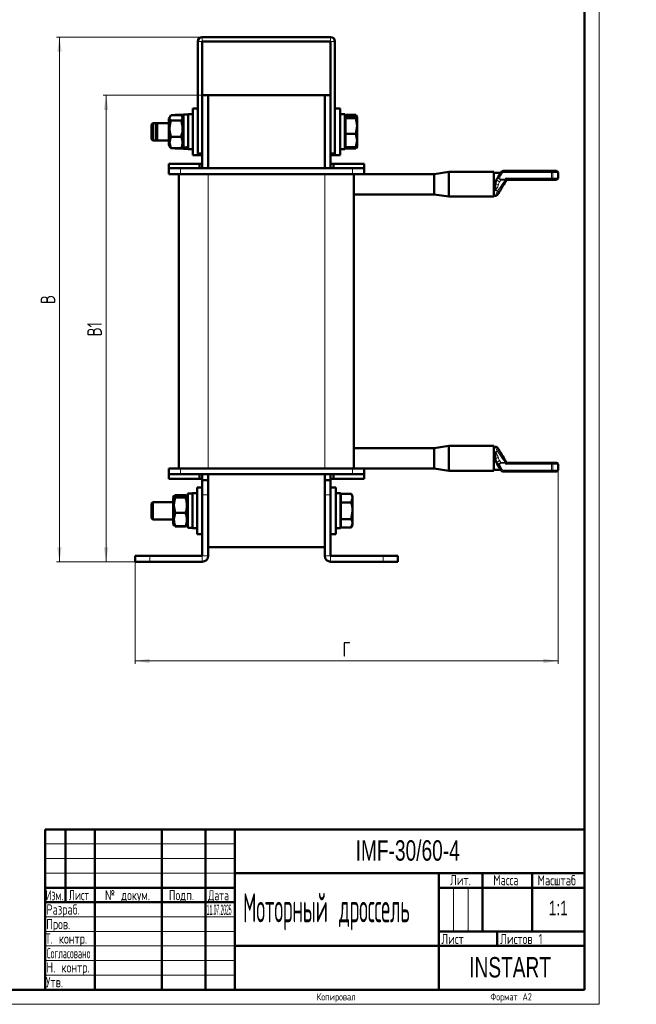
# Model space of a CAD drawing. Header units: millimetres. Extents: x 0 to 433, y 0 to 594.
# Tile 4 of 5: x 221 to 433, y 0 to 338. Entities that reach past the tile are written whole.
import ezdxf

# ---------------------------------------------------------------- set-up
doc = ezdxf.new("R2010")
doc.units = ezdxf.units.MM
doc.layers.add('ОСЕВЫЕ', color=7, linetype='Continuous')
doc.styles.add('SLDTEXTSTYLE0', font='TXT', dxfattribs={"width": 0.7, "bigfont": 'bigfont'})
doc.styles.add('SLDTEXTSTYLE1', font='TXT', dxfattribs={"width": 0.7})
doc.styles.add('SLDTEXTSTYLE2', font='TXT', dxfattribs={"width": 0.705079, "bigfont": 'bigfont'})
doc.styles.add('SLDTEXTSTYLE3', font='TXT', dxfattribs={"width": 0.648852, "bigfont": 'bigfont'})
doc.styles.add('SLDTEXTSTYLE4', font='TXT', dxfattribs={"width": 0.632021, "bigfont": 'bigfont'})
doc.styles.add('SLDTEXTSTYLE5', font='TXT', dxfattribs={"width": 0.625377, "bigfont": 'bigfont'})
doc.styles.add('SLDTEXTSTYLE6', font='TXT', dxfattribs={"width": 0.443972, "bigfont": 'bigfont'})
doc.styles.add('SLDTEXTSTYLE7', font='TXT', dxfattribs={"width": 0.290174})
doc.styles.add('SLDTEXTSTYLE8', font='TXT', dxfattribs={"width": 0.464618, "bigfont": 'bigfont'})
doc.dimstyles.new('SLDDIMSTYLE0', dxfattribs={"dimtxt": 5, "dimasz": 5, "dimexe": 0, "dimexo": 0.0625, "dimgap": 1.25, "dimtad": 2, "dimdec": 1, "dimrnd": 1e-09, "dimzin": 12, "dimdsep": 46, "dimtxsty": 'SLDTEXTSTYLE1', "dimsah": 1, "dimcen": 0.09, "dimadec": 0, "dimazin": 3, "dimtfac": 1, "dimtdec": 3, "dimtofl": 0, "dimtmove": 0, "dimatfit": 3, "dimfxl": 0, "dimfrac": 2, "dimtolj": 1, "dimtzin": 12, "dimarcsym": 0})

# ---------------------------------------------------------------- blocks, each defined once
blk = doc.blocks.new('_D_1')
at = {"color": 7, "linetype": 'Continuous', "lineweight": 0}
for p, q in [((283.87, 331.79), (233.88, 331.79)), ((234.88, 151.79), (234.88, 331.79)), ((260.87, 151.79), (233.88, 151.79))]:
    blk.add_line(p, q, dxfattribs=at)
at = {"color": 7, "linetype": 'Continuous', "lineweight": 18}
for points in [[(234.88, 331.79), (234.11, 326.79), (235.65, 326.79)], [(234.88, 151.79), (235.65, 156.79), (234.11, 156.79)]]:
    blk.add_solid(points, dxfattribs=at)
at = {"color": 7, "linetype": 'Continuous', "lineweight": 18, "insert": (228.43, 240.19), "char_height": 5, "attachment_point": 1, "rotation": 90, "style": 'SLDTEXTSTYLE0'}
blk.add_mtext('В', dxfattribs=at)
blk = doc.blocks.new('_D_2')
at = {"color": 7, "linetype": 'Continuous', "lineweight": 0}
for p, q in [((285.87, 311.79), (249.88, 311.79)), ((250.88, 151.79), (250.88, 311.79)), ((260.87, 151.79), (249.88, 151.79))]:
    blk.add_line(p, q, dxfattribs=at)
at = {"color": 7, "linetype": 'Continuous', "lineweight": 18}
for points in [[(250.88, 311.79), (250.11, 306.79), (251.65, 306.79)], [(250.88, 151.79), (251.65, 156.79), (250.11, 156.79)]]:
    blk.add_solid(points, dxfattribs=at)
at = {"color": 7, "linetype": 'Continuous', "lineweight": 18, "insert": (244.43, 229.12), "char_height": 5, "attachment_point": 1, "rotation": 90, "style": 'SLDTEXTSTYLE0'}
blk.add_mtext('В1', dxfattribs=at)
blk = doc.blocks.new('_D_3')
at = {"color": 7, "linetype": 'Continuous', "lineweight": 0}
for p, q in [((405.88, 183.22), (405.88, 116.79)), ((260.88, 151.78), (260.88, 116.79)), ((260.88, 117.79), (405.88, 117.79))]:
    blk.add_line(p, q, dxfattribs=at)
at = {"color": 7, "linetype": 'Continuous', "lineweight": 18}
for points in [[(260.88, 117.79), (265.88, 117.02), (265.88, 118.56)], [(405.88, 117.79), (400.88, 118.56), (400.88, 117.02)]]:
    blk.add_solid(points, dxfattribs=at)
at = {"color": 7, "linetype": 'Continuous', "lineweight": 18, "insert": (331.96, 124.24), "char_height": 5, "attachment_point": 1, "style": 'SLDTEXTSTYLE0'}
blk.add_mtext('Г', dxfattribs=at)

msp = doc.modelspace()

# ---------------------------------------------------------------- linework, layer by layer
at = {"color": 7, "linetype": 'Continuous', "lineweight": 50}
for p, q in [((415, 5), (415, 589)), ((283.88, 331.79), (327.88, 331.79)), ((282.38, 291.79), (282.38, 330.29)), ((283.88, 291.79), (283.88, 330.29)), ((283.88, 330.29), (327.88, 330.29)), ((327.88, 330.29), (327.88, 291.79)), ((329.38, 330.29), (329.38, 291.79)), ((283.88, 311.79), (285.88, 311.79)), ((283.88, 311.79), (283.88, 288.29)), ((285.88, 311.79), (285.88, 286.79)), ((285.88, 311.79), (325.88, 311.79)), ((325.88, 311.79), (325.88, 286.79)), ((325.88, 311.79), (327.88, 311.79)), ((327.88, 311.79), (327.88, 288.29)), ((272.83, 304.57), (272.38, 303.79)), ((276.64, 304.93), (273.11, 304.93)), ((274.57, 304.99), (274.53, 304.93)), ((274.61, 305.06), (274.58, 304.97)), ((277.38, 305.06), (274.61, 305.06)), ((277.38, 303.79), (276.95, 304.54)), ((278.98, 305.19), (277.38, 305.19)), ((277.38, 293.79), (277.38, 305.19)), ((280.58, 305.29), (278.98, 305.29)), ((278.98, 293.65), (278.98, 305.29)), ((282.38, 307.29), (280.58, 307.29)), ((280.58, 291.77), (280.58, 307.29)), ((331.18, 307.29), (329.38, 307.29)), ((331.18, 291.29), (331.18, 307.29)), ((332.78, 305.29), (331.18, 305.29)), ((332.78, 293.29), (332.78, 305.29)), ((334.98, 304.99), (332.78, 304.99)), ((336.48, 305.05), (332.93, 305.05)), ((332.93, 305.05), (332.93, 304.99)), ((336.48, 304.6), (332.93, 304.6)), ((332.93, 304.6), (332.93, 303.91)), ((335.15, 304.64), (334.98, 304.99)), ((335.25, 304.6), (335.21, 304.67)), ((336.65, 304.48), (336.48, 305.05)), ((336.48, 305.05), (336.55, 304.85)), ((336.48, 303.91), (336.93, 304.25)), ((336.93, 304.29), (336.59, 304.87)), ((336.93, 301.25), (336.93, 304.25)), ((266.93, 302.29), (266.43, 301.79)), ((266.43, 296.79), (266.43, 301.79)), ((268.43, 302.29), (266.93, 302.29)), ((266.93, 302.29), (266.93, 296.29)), ((268.43, 302.29), (267.93, 301.79)), ((267.93, 296.79), (267.93, 301.79)), ((272.38, 302.29), (268.43, 302.29)), ((268.43, 302.29), (268.43, 296.29)), ((272.38, 294.79), (272.38, 303.79)), ((276.64, 303.19), (273.11, 303.19)), ((332.93, 303.67), (332.78, 303.52)), ((336.48, 303.91), (332.93, 303.91)), ((332.93, 303.91), (332.93, 298.6)), ((336.48, 298.6), (336.93, 301.25)), ((336.93, 296.29), (336.93, 301.25)), ((276.64, 297.55), (273.11, 297.55)), ((336.48, 298.6), (332.93, 298.6)), ((332.93, 298.6), (332.93, 293.98)), ((266.43, 296.79), (266.93, 296.29)), ((266.93, 296.29), (268.43, 296.29)), ((267.93, 296.79), (268.43, 296.29)), ((268.43, 296.29), (272.38, 296.29)), ((272.38, 294.79), (272.83, 294.01)), ((272.9, 294.05), (273.11, 293.65)), ((276.64, 293.65), (276.94, 294.05)), ((276.95, 294.04), (277.38, 294.79)), ((332.78, 295.07), (332.93, 294.92)), ((336.48, 293.98), (332.93, 293.98)), ((334.98, 293.59), (335.08, 293.98)), ((335.15, 293.94), (334.98, 293.59)), ((335.21, 293.91), (335.25, 293.98)), ((336.48, 293.98), (336.93, 296.29)), ((336.48, 293.53), (336.69, 294.13)), ((336.59, 293.71), (336.93, 294.29)), ((336.93, 296.29), (336.93, 294.29)), ((276.64, 293.65), (273.11, 293.65)), ((274.53, 293.65), (274.57, 293.59)), ((274.61, 293.52), (274.58, 293.61)), ((277.38, 293.52), (274.61, 293.52)), ((277.38, 293.44), (277.38, 293.79)), ((277.38, 293.39), (277.38, 293.44)), ((277.38, 293.39), (278.98, 293.39)), ((278.98, 293.29), (278.98, 293.65)), ((278.98, 293.29), (280.58, 293.29)), ((280.58, 291.29), (280.58, 291.77)), ((280.58, 291.29), (282.38, 291.29)), ((282.38, 291.79), (283.88, 291.79)), ((282.38, 291.29), (282.38, 291.77)), ((282.38, 291.29), (283.88, 291.29)), ((329.38, 291.79), (327.88, 291.79)), ((327.88, 291.29), (329.38, 291.29)), ((329.38, 291.29), (329.38, 291.79)), ((329.38, 291.29), (331.18, 291.29)), ((331.18, 293.29), (332.78, 293.29)), ((334.98, 293.59), (332.78, 293.59)), ((332.93, 293.59), (332.93, 293.53)), ((336.48, 293.53), (332.93, 293.53)), ((272.38, 288.29), (272.38, 286.79)), ((272.38, 288.29), (282.88, 288.29)), ((282.88, 288.29), (283.88, 288.29)), ((282.88, 286.79), (282.88, 288.29)), ((283.88, 288.29), (283.88, 286.79)), ((327.88, 288.29), (328.88, 288.29)), ((327.88, 286.79), (327.88, 288.29)), ((328.88, 288.29), (328.88, 286.79)), ((328.88, 288.29), (339.38, 288.29)), ((339.38, 288.29), (339.38, 286.79)), ((272.38, 284.79), (272.38, 286.79)), ((272.38, 286.79), (276.38, 286.79)), ((276.38, 284.79), (272.38, 284.79)), ((275.88, 183.79), (275.88, 284.79)), ((276.38, 286.79), (282.88, 286.79)), ((276.38, 284.79), (335.38, 284.79)), ((283.88, 286.79), (282.88, 286.79)), ((283.88, 286.79), (327.88, 286.79)), ((328.88, 286.79), (327.88, 286.79)), ((328.88, 286.79), (335.38, 286.79)), ((335.38, 286.79), (339.38, 286.79)), ((339.38, 284.79), (335.38, 284.79)), ((335.88, 284.79), (335.88, 183.79)), ((339.38, 286.79), (339.38, 284.79)), ((363.38, 284.79), (339.38, 284.79)), ((368.38, 285.54), (363.38, 284.79)), ((363.38, 279.38), (363.38, 284.79)), ((383.88, 285.54), (368.38, 285.54)), ((368.38, 285.54), (368.38, 278.97)), ((383.88, 285.54), (383.88, 278.97)), ((386.21, 285.24), (383.88, 285.24)), ((384.97, 283.19), (385.69, 284.38)), ((385.69, 284.38), (386.29, 285.37)), ((387.14, 285.85), (403.62, 285.85)), ((403.62, 285.85), (405.38, 285.85)), ((405.88, 283.35), (405.88, 285.35)), ((388.27, 282.85), (387.99, 283.35)), ((388.27, 282.85), (388.22, 282.76)), ((403.62, 282.85), (388.27, 282.85)), ((405.38, 282.85), (403.62, 282.85)), ((335.88, 277.79), (363.38, 277.79)), ((363.38, 277.79), (363.38, 279.38)), ((363.38, 277.79), (368.38, 277.04)), ((368.38, 278.97), (368.38, 277.04)), ((368.38, 277.04), (383.88, 277.04)), ((383.88, 278.97), (383.88, 277.04)), ((383.88, 277.34), (384.38, 277.34)), ((384.52, 278.98), (384.42, 279.33)), ((363.38, 190.79), (335.88, 190.79)), ((368.38, 191.54), (363.38, 190.79)), ((363.38, 183.79), (363.38, 190.79)), ((383.88, 191.54), (368.38, 191.54)), ((368.38, 191.54), (368.38, 183.04)), ((383.88, 191.54), (383.88, 183.04)), ((384.38, 191.24), (383.88, 191.24)), ((384.42, 189.25), (384.52, 189.6)), ((388.22, 185.82), (388.27, 185.73)), ((272.38, 181.79), (272.38, 183.79)), ((272.38, 183.79), (276.38, 183.79)), ((335.38, 183.79), (276.38, 183.79)), ((335.38, 183.79), (339.38, 183.79)), ((339.38, 183.79), (363.38, 183.79)), ((339.38, 183.79), (339.38, 181.79)), ((363.38, 183.79), (368.38, 183.04)), ((368.38, 183.04), (383.88, 183.04)), ((383.88, 183.34), (386.21, 183.34)), ((385.69, 184.2), (384.97, 185.39)), ((386.29, 183.21), (385.69, 184.2)), ((403.62, 182.73), (387.14, 182.73)), ((387.99, 185.23), (388.27, 185.73)), ((388.27, 185.73), (403.62, 185.73)), ((403.62, 185.73), (405.38, 185.73)), ((405.38, 182.73), (403.62, 182.73)), ((405.88, 183.23), (405.88, 185.23)), ((276.38, 181.79), (272.38, 181.79)), ((272.38, 180.29), (272.38, 181.79)), ((282.88, 180.29), (272.38, 180.29)), ((282.88, 181.79), (276.38, 181.79)), ((282.88, 181.79), (283.88, 181.79)), ((282.88, 180.29), (282.88, 181.79)), ((283.88, 180.29), (282.88, 180.29)), ((327.88, 181.79), (283.88, 181.79)), ((283.88, 181.79), (283.88, 180.29)), ((283.88, 174.79), (283.88, 179.79)), ((283.88, 179.79), (285.88, 179.79)), ((285.88, 181.79), (285.88, 179.79)), ((285.88, 179.79), (285.88, 174.79)), ((325.88, 181.79), (325.88, 179.79)), ((325.88, 179.79), (327.88, 179.79)), ((325.88, 174.79), (325.88, 179.79)), ((327.88, 181.79), (328.88, 181.79)), ((327.88, 180.29), (327.88, 181.79)), ((328.88, 180.29), (327.88, 180.29)), ((327.88, 179.79), (327.88, 174.79)), ((335.38, 181.79), (328.88, 181.79)), ((328.88, 181.79), (328.88, 180.29)), ((339.38, 180.29), (328.88, 180.29)), ((339.38, 181.79), (335.38, 181.79)), ((339.38, 180.29), (339.38, 181.79)), ((283.88, 177.29), (282.08, 177.29)), ((282.08, 161.29), (282.08, 177.29)), ((329.68, 177.29), (327.88, 177.29)), ((329.68, 161.29), (329.68, 177.29)), ((266.93, 172.29), (266.43, 171.79)), ((273.88, 172.29), (266.93, 172.29)), ((266.93, 172.29), (266.93, 166.29)), ((274.2, 174.36), (273.88, 173.79)), ((273.88, 164.79), (273.88, 173.79)), ((278.14, 174.66), (274.61, 174.66)), ((278.14, 174.62), (274.61, 174.62)), ((278.14, 173.87), (274.61, 173.87)), ((278.88, 173.79), (278.56, 174.35)), ((280.48, 175.19), (278.88, 175.19)), ((278.88, 163.39), (278.88, 175.19)), ((282.08, 175.29), (280.48, 175.29)), ((280.48, 163.29), (280.48, 175.29)), ((283.88, 174.79), (283.88, 153.79)), ((285.88, 174.79), (285.88, 153.79)), ((325.88, 153.79), (325.88, 174.79)), ((327.88, 153.79), (327.88, 174.79)), ((331.28, 175.29), (329.68, 175.29)), ((331.28, 163.29), (331.28, 175.29)), ((331.43, 173.67), (331.28, 173.52)), ((334.98, 175.06), (331.43, 175.06)), ((331.43, 175.06), (331.43, 172.18)), ((335.43, 174.29), (334.98, 175.06)), ((334.98, 172.18), (335.43, 173.62)), ((335.43, 173.62), (335.43, 174.29)), ((335.43, 169.29), (335.43, 173.62)), ((266.43, 166.79), (266.43, 171.79)), ((331.43, 172.18), (331.43, 166.4)), ((334.98, 172.18), (331.43, 172.18)), ((334.98, 166.4), (335.43, 169.29)), ((335.43, 164.96), (335.43, 169.29)), ((266.43, 166.79), (266.93, 166.29)), ((266.93, 166.29), (273.88, 166.29)), ((278.14, 168.54), (274.61, 168.54)), ((334.98, 166.4), (331.43, 166.4)), ((331.43, 166.4), (331.43, 163.52)), ((273.88, 164.79), (274.2, 164.23)), ((274.2, 164.23), (274.21, 164.22)), ((274.24, 164.25), (274.61, 163.96)), ((278.14, 163.96), (274.61, 163.96)), ((278.14, 163.92), (274.61, 163.92)), ((278.54, 164.21), (278.56, 164.23)), ((278.56, 164.23), (278.88, 164.79)), ((278.88, 163.39), (280.48, 163.39)), ((280.48, 163.29), (282.08, 163.29)), ((329.68, 163.29), (331.28, 163.29)), ((331.28, 165.07), (331.43, 164.92)), ((334.98, 163.52), (331.43, 163.52)), ((334.98, 163.52), (335.43, 164.96)), ((334.98, 163.52), (335.43, 164.29)), ((335.43, 164.29), (335.43, 164.96)), ((282.08, 161.29), (283.88, 161.29)), ((327.88, 161.29), (329.68, 161.29)), ((285.88, 156.79), (325.88, 156.79)), ((260.88, 151.79), (260.88, 153.79)), ((260.88, 153.79), (265.88, 153.79)), ((283.88, 153.79), (265.88, 153.79)), ((345.88, 153.79), (327.88, 153.79)), ((345.88, 153.79), (350.88, 153.79)), ((350.88, 153.79), (350.88, 151.79)), ((265.88, 151.79), (260.88, 151.79)), ((283.88, 151.79), (265.88, 151.79)), ((345.88, 151.79), (327.88, 151.79)), ((350.88, 151.79), (345.88, 151.79)), ((230, 60), (415, 60)), ((230, 60), (230, 5)), ((237, 35), (237, 60)), ((247, 60), (247, 5)), ((270, 60), (270, 5)), ((285, 60), (285, 5)), ((295, 60), (295, 5)), ((295, 45), (415, 45)), ((365, 45), (365, 5)), ((380, 45), (380, 25)), ((397, 45), (397, 25)), ((230, 40), (295, 40)), ((365, 40), (415, 40)), ((230, 35), (295, 35)), ((365, 25), (415, 25)), ((385, 25), (385, 20)), ((295, 20), (415, 20)), ((20, 5), (415, 5))]:
    msp.add_line(p, q, dxfattribs=at)
at = {"color": 8, "linetype": 'Continuous', "lineweight": 18}
for p, q in [((283.88, 331.79), (283.88, 330.29)), ((327.88, 331.79), (327.88, 330.29)), ((282.38, 330.29), (283.88, 330.29)), ((329.38, 330.29), (327.88, 330.29)), ((276.38, 286.79), (276.38, 284.79)), ((285.88, 284.79), (285.88, 183.79)), ((325.88, 183.79), (325.88, 284.79)), ((335.38, 284.79), (335.38, 286.79)), ((385.69, 284.38), (386.12, 284.12)), ((386.71, 285.11), (386.12, 284.12)), ((386.29, 285.37), (386.71, 285.11)), ((387.14, 285.85), (387.14, 285.35)), ((403.62, 285.35), (387.14, 285.35)), ((403.62, 285.35), (403.62, 285.85)), ((403.62, 283.35), (403.62, 285.35)), ((403.62, 285.35), (404.03, 285.35)), ((404.03, 285.35), (404.03, 283.35)), ((405.88, 285.35), (404.03, 285.35)), ((386.21, 282.72), (385.83, 282.09)), ((386.21, 283.01), (387.79, 283.01)), ((386.21, 282.72), (386.21, 283.01)), ((387.78, 282.72), (386.21, 282.72)), ((387.79, 283.01), (387.99, 283.35)), ((387.99, 283.35), (403.62, 283.35)), ((403.62, 282.85), (403.62, 283.35)), ((403.62, 283.35), (404.03, 283.35)), ((404.03, 283.35), (405.88, 283.35)), ((385.12, 278.98), (384.52, 278.98)), ((385.12, 189.6), (384.52, 189.6)), ((385.83, 186.49), (386.21, 185.86)), ((386.21, 185.57), (386.21, 185.86)), ((386.21, 185.86), (387.78, 185.86)), ((276.38, 183.79), (276.38, 181.79)), ((335.38, 181.79), (335.38, 183.79)), ((386.12, 184.46), (385.69, 184.2)), ((386.12, 184.46), (386.71, 183.47)), ((387.79, 185.57), (386.21, 185.57)), ((386.71, 183.47), (386.29, 183.21)), ((387.14, 183.23), (403.62, 183.23)), ((387.14, 183.23), (387.14, 182.73)), ((387.99, 185.23), (387.79, 185.57)), ((403.62, 185.23), (387.99, 185.23)), ((403.62, 185.23), (403.62, 185.73)), ((403.62, 183.23), (403.62, 185.23)), ((404.03, 185.23), (403.62, 185.23)), ((403.62, 182.73), (403.62, 183.23)), ((404.03, 183.23), (403.62, 183.23)), ((404.03, 185.23), (404.03, 183.23)), ((405.88, 185.23), (404.03, 185.23)), ((404.03, 183.23), (405.88, 183.23)), ((285.88, 174.79), (283.88, 174.79)), ((327.88, 174.79), (325.88, 174.79)), ((265.88, 153.79), (265.88, 151.79)), ((283.88, 151.79), (283.88, 153.79)), ((285.88, 153.79), (283.88, 153.79)), ((325.88, 153.79), (327.88, 153.79)), ((327.88, 151.79), (327.88, 153.79)), ((345.88, 151.79), (345.88, 153.79))]:
    msp.add_line(p, q, dxfattribs=at)
at = {"color": 7, "linetype": 'Continuous', "lineweight": 18}
for p, q in [((230, 55), (295, 55)), ((230, 50), (295, 50)), ((230, 45), (295, 45)), ((370, 40), (370, 25)), ((375, 40), (375, 25)), ((230, 30), (295, 30)), ((230, 25), (295, 25)), ((230, 20), (295, 20)), ((230, 15), (295, 15)), ((230, 10), (295, 10))]:
    msp.add_line(p, q, dxfattribs=at)
at = {"color": 8, "linetype": 'Continuous', "lineweight": 18, "flags": 128}
for points in [[(385.39, 281.07), (385.18, 281.12), (384.99, 281.19), (384.81, 281.29), (384.65, 281.4), (384.53, 281.53), (384.45, 281.66), (384.42, 281.79), (384.43, 281.91)], [(385.83, 282.09), (385.62, 282.19), (385.42, 282.31), (385.25, 282.46), (385.11, 282.62), (385, 282.78), (384.94, 282.93), (384.93, 283.07), (384.97, 283.19)], [(384.43, 186.67), (384.42, 186.79), (384.45, 186.92), (384.53, 187.05), (384.65, 187.18), (384.81, 187.29), (384.99, 187.39), (385.18, 187.46), (385.39, 187.51)], [(384.97, 185.39), (384.93, 185.51), (384.94, 185.65), (385, 185.8), (385.11, 185.96), (385.25, 186.12), (385.42, 186.27), (385.62, 186.39), (385.83, 186.49)]]:
    msp.add_lwpolyline(points, dxfattribs=at)
at = {"color": 7, "linetype": 'Continuous', "lineweight": 50}
for centre, radius, start, end in [((283.88, 330.29), 1.5, 90, 180), ((327.88, 330.29), 1.5, 0, 90), ((387.14, 284.85), 1, 90, 148.9), ((405.38, 285.35), 0.5, 0, 90), ((389.26, 280.61), 5, 148.9, 164.8919), ((405.38, 283.35), 0.5, 270, 0), ((389.26, 187.97), 5, 195.1081, 211.1), ((387.14, 183.73), 1, 211.1, 270), ((405.38, 185.23), 0.5, 0, 90), ((405.38, 183.23), 0.5, 270, 0), ((283.88, 153.79), 2, 270, 0), ((327.88, 153.79), 2, 180, 270)]:
    msp.add_arc(centre, radius, start, end, dxfattribs=at)
at = {"color": 8, "linetype": 'Continuous', "lineweight": 18}
for centre, radius, start, end in [((387.14, 284.85), 0.5, 90, 148.9), ((403.57, 285.39), 0.461, 354.7853, 83.5999), ((389.26, 280.02), 4, 148.9, 164.8919), ((403.57, 283.31), 0.461, 276.4001, 5.2147), ((385.02, 280.98), 1.76, 250.0131, 256.9268), ((385.02, 187.6), 1.76, 103.0732, 109.9869), ((389.26, 188.56), 4, 195.1081, 211.1), ((387.14, 183.73), 0.5, 211.1, 270), ((403.57, 185.27), 0.461, 354.7853, 83.5999), ((403.57, 183.19), 0.461, 276.4001, 5.2147)]:
    msp.add_arc(centre, radius, start, end, dxfattribs=at)
at = {"color": 7, "linetype": 'Continuous', "lineweight": 50}
for centre, start_param, end_param in [((277.05, 299.29), 4.685136, 4.784119), ((280.9, 299.29), 4.446098, 4.54627)]:
    msp.add_ellipse(centre, major_axis=(16.19, 2.27), ratio=0.336208, start_param=start_param, end_param=end_param, dxfattribs=at)
at = {"color": 8, "linetype": 'Continuous', "lineweight": 18}
for centre, major_axis, ratio, start_param, end_param in [((386.55, 283.87), (0.63, 1.04), 0.82409, 1.570796, 3.448894), ((386.55, 283.87), (0.491, 0.814), 0.526085, 1.570796, 3.448894), ((386.55, 184.71), (-0.63, 1.04), 0.82409, 5.975884, 7.853982), ((386.55, 184.71), (-0.491, 0.814), 0.526085, 5.975884, 7.853982)]:
    msp.add_ellipse(centre, major_axis=major_axis, ratio=ratio, start_param=start_param, end_param=end_param, dxfattribs=at)
at = {"color": 7, "linetype": 'Continuous', "lineweight": 50}
for points, knots in [([(273.11, 303.19), (272.98, 303.34), (272.73, 303.65), (272.58, 304.24), (272.91, 304.66), (273.11, 304.93)], [0, 0, 0, 0, 0.264859, 0.535461, 1, 1, 1, 1]), ([(276.64, 304.93), (276.77, 304.78), (277.03, 304.47), (277.17, 303.88), (276.85, 303.46), (276.64, 303.19)], [0, 0, 0, 0, 0.264859, 0.535461, 1, 1, 1, 1]), ([(336.93, 304.25), (336.93, 304.26), (336.92, 304.38), (336.69, 304.49), (336.48, 304.6)], [0, 0, 0, 0, 0.0702006, 1, 1, 1, 1]), ([(273.11, 297.55), (272.98, 298.04), (272.73, 299.03), (272.58, 300.95), (272.91, 302.32), (273.11, 303.19)], [0, 0, 0, 0, 0.264859, 0.535461, 1, 1, 1, 1]), ([(276.64, 303.19), (276.77, 302.7), (277.03, 301.71), (277.17, 299.79), (276.85, 298.42), (276.64, 297.55)], [0, 0, 0, 0, 0.264859, 0.535461, 1, 1, 1, 1]), ([(336.93, 301.25), (336.93, 301.32), (336.92, 302.21), (336.69, 303.09), (336.48, 303.91)], [0, 0, 0, 0, 0.0702006, 1, 1, 1, 1]), ([(273.11, 293.65), (272.89, 294.31), (272.44, 295.61), (272.89, 296.91), (273.11, 297.55)], [0, 0, 0, 0, 0.5063329, 1, 1, 1, 1]), ([(276.64, 297.55), (276.87, 296.89), (277.31, 295.59), (276.86, 294.29), (276.64, 293.65)], [0, 0, 0, 0, 0.5063329, 1, 1, 1, 1]), ([(336.93, 296.29), (336.93, 296.3), (336.93, 297.08), (336.7, 297.85), (336.48, 298.6)], [0, 0, 0, 0, 0.017203, 1, 1, 1, 1]), ([(336.93, 294.33), (336.93, 294.32), (336.92, 294.2), (336.69, 294.09), (336.48, 293.98)], [0, 0, 0, 0, 0.070201, 1, 1, 1, 1]), ([(384.42, 279.33), (384.35, 279.66), (384.22, 280.32), (384.27, 281.24), (384.39, 281.76), (384.43, 281.91)], [0, 0, 0, 0, 0.408776, 0.818852, 1, 1, 1, 1]), ([(388.22, 282.76), (387.8, 282.07), (387.06, 280.85), (386.31, 279.6), (385.98, 279.05)], [0, 0, 0, 0, 0.560296, 1, 1, 1, 1]), ([(384.38, 277.34), (384.47, 277.35), (384.64, 277.36), (384.88, 277.46), (385.09, 277.61), (385.19, 277.75), (385.24, 277.82)], [0, 0, 0, 0, 0.245826, 0.5, 0.754174, 1, 1, 1, 1]), ([(385.98, 279.05), (385.87, 278.87), (385.66, 278.52), (385.42, 278.13), (385.27, 277.87), (385.25, 277.84), (385.24, 277.82)], [0, 0, 0, 0, 0.262023, 0.514764, 0.75964, 1, 1, 1, 1]), ([(384.43, 186.67), (384.36, 186.98), (384.22, 187.65), (384.26, 188.55), (384.38, 189.06), (384.42, 189.25)], [0, 0, 0, 0, 0.354818, 0.757412, 1, 1, 1, 1]), ([(385.24, 190.76), (385.19, 190.83), (385.09, 190.97), (384.88, 191.12), (384.64, 191.22), (384.47, 191.23), (384.38, 191.24)], [0, 0, 0, 0, 0.245826, 0.5, 0.754174, 1, 1, 1, 1]), ([(385.24, 190.76), (385.25, 190.74), (385.27, 190.71), (385.42, 190.45), (385.66, 190.06), (385.87, 189.71), (385.98, 189.53)], [0, 0, 0, 0, 0.24036, 0.485236, 0.737977, 1, 1, 1, 1]), ([(385.98, 189.53), (386.4, 188.84), (387.14, 187.6), (387.89, 186.36), (388.22, 185.82)], [0, 0, 0, 0, 0.559925, 1, 1, 1, 1]), ([(274.61, 173.87), (274.48, 173.94), (274.23, 174.07), (274.08, 174.32), (274.41, 174.51), (274.61, 174.62)], [0, 0, 0, 0, 0.264859, 0.535461, 1, 1, 1, 1]), ([(274.61, 168.54), (274.39, 169.44), (273.94, 171.22), (274.39, 172.99), (274.61, 173.87)], [0, 0, 0, 0, 0.506333, 1, 1, 1, 1]), ([(278.14, 174.62), (278.27, 174.56), (278.53, 174.43), (278.67, 174.17), (278.35, 173.99), (278.14, 173.87)], [0, 0, 0, 0, 0.264859, 0.535461, 1, 1, 1, 1]), ([(278.14, 173.87), (278.37, 172.97), (278.81, 171.19), (278.36, 169.42), (278.14, 168.54)], [0, 0, 0, 0, 0.506333, 1, 1, 1, 1]), ([(335.43, 173.62), (335.43, 173.65), (335.42, 174.14), (335.19, 174.62), (334.98, 175.06)], [0, 0, 0, 0, 0.070201, 1, 1, 1, 1]), ([(335.43, 169.29), (335.43, 169.31), (335.43, 170.28), (335.2, 171.24), (334.98, 172.18)], [0, 0, 0, 0, 0.0172028, 1, 1, 1, 1]), ([(274.61, 163.96), (274.48, 164.35), (274.23, 165.16), (274.08, 166.72), (274.41, 167.83), (274.61, 168.54)], [0, 0, 0, 0, 0.2648589, 0.5354609, 1, 1, 1, 1]), ([(278.14, 168.54), (278.27, 168.14), (278.53, 167.34), (278.67, 165.78), (278.35, 164.66), (278.14, 163.96)], [0, 0, 0, 0, 0.264859, 0.535461, 1, 1, 1, 1]), ([(335.43, 164.96), (335.43, 164.99), (335.42, 165.48), (335.19, 165.96), (334.98, 166.4)], [0, 0, 0, 0, 0.070201, 1, 1, 1, 1]), ([(278.14, 163.96), (278.28, 164.02), (278.49, 164.12), (278.52, 164.22), (278.53, 164.25)], [0, 0, 0, 0, 0.682856, 1, 1, 1, 1])]:
    msp.add_open_spline(points, degree=3, knots=knots, dxfattribs=at)
at = {"color": 8, "linetype": 'Continuous', "lineweight": 18}
for points, knots in [([(385.39, 281.07), (385.37, 280.99), (385.17, 280.38), (384.88, 279.79), (384.62, 279.27)], [0, 0, 0, 0, 0.125738, 1, 1, 1, 1]), ([(385.12, 278.98), (385.61, 279.68), (386.5, 280.93), (387.39, 282.17), (387.78, 282.72)], [0, 0, 0, 0, 0.559921, 1, 1, 1, 1]), ([(388.22, 282.76), (388.2, 282.74), (388.16, 282.69), (388.05, 282.67), (387.92, 282.67), (387.83, 282.7), (387.78, 282.72)], [0, 0, 0, 0, 0.249486, 0.499988, 0.750503, 1, 1, 1, 1]), ([(388.22, 282.76), (388.21, 282.76), (388.2, 282.77), (388.14, 282.8), (388.06, 282.85), (387.98, 282.9), (387.89, 282.95), (387.82, 282.99), (387.79, 283.01)], [0, 0, 0, 0, 0.198606, 0.430992, 0.560466, 0.698463, 0.844977, 1, 1, 1, 1]), ([(384.38, 277.34), (384.39, 277.36), (384.41, 277.4), (384.56, 277.74), (384.8, 278.26), (385.01, 278.73), (385.12, 278.98)], [0, 0, 0, 0, 0.242132, 0.491536, 0.734475, 1, 1, 1, 1]), ([(384.62, 279.27), (384.6, 279.21), (384.57, 279.11), (384.53, 279.01), (384.52, 278.98), (384.52, 278.98)], [0, 0, 0, 0, 0.6762937, 0.9705334, 1, 1, 1, 1]), ([(385.98, 279.05), (385.94, 279), (385.87, 278.92), (385.66, 278.87), (385.4, 278.88), (385.21, 278.95), (385.12, 278.98)], [0, 0, 0, 0, 0.243659, 0.5, 0.756341, 1, 1, 1, 1]), ([(385.12, 189.6), (385.01, 189.85), (384.8, 190.32), (384.56, 190.84), (384.41, 191.18), (384.39, 191.22), (384.38, 191.24)], [0, 0, 0, 0, 0.2655175, 0.5084642, 0.7578558, 1, 1, 1, 1]), ([(384.52, 189.6), (384.52, 189.6), (384.53, 189.57), (384.57, 189.47), (384.6, 189.38), (384.62, 189.31)], [0, 0, 0, 0, 0.029467, 0.323706, 1, 1, 1, 1]), ([(384.62, 189.31), (384.81, 188.89), (385.06, 188.32), (385.33, 187.72), (385.39, 187.54), (385.39, 187.51)], [0, 0, 0, 0, 0.702152, 0.958787, 1, 1, 1, 1]), ([(385.98, 189.53), (385.94, 189.58), (385.87, 189.66), (385.66, 189.71), (385.4, 189.7), (385.21, 189.63), (385.12, 189.6)], [0, 0, 0, 0, 0.243659, 0.5, 0.756341, 1, 1, 1, 1]), ([(387.78, 185.86), (387.27, 186.55), (386.37, 187.79), (385.5, 189.05), (385.12, 189.6)], [0, 0, 0, 0, 0.5603, 1, 1, 1, 1]), ([(387.78, 185.86), (387.83, 185.88), (387.92, 185.91), (388.05, 185.92), (388.16, 185.89), (388.2, 185.84), (388.22, 185.82)], [0, 0, 0, 0, 0.249497, 0.500012, 0.750514, 1, 1, 1, 1]), ([(387.79, 185.57), (387.82, 185.59), (387.89, 185.63), (387.98, 185.68), (388.06, 185.73), (388.14, 185.78), (388.2, 185.81), (388.21, 185.82), (388.22, 185.82)], [0, 0, 0, 0, 0.155023, 0.301537, 0.439534, 0.569008, 0.801394, 1, 1, 1, 1])]:
    msp.add_open_spline(points, degree=3, knots=knots, dxfattribs=at)
for points in [[(387.78, 282.72), (387.78, 282.76), (387.78, 282.85), (387.78, 282.96), (387.79, 283.01)], [(387.79, 185.57), (387.78, 185.62), (387.78, 185.73), (387.78, 185.82), (387.78, 185.86)]]:
    msp.add_open_spline(points, degree=3, dxfattribs=at)
at = {"layer": 'ОСЕВЫЕ', "lineweight": 18}
for p in [(420, 594), (0, 0)]:
    msp.add_line(p, (420, 0), dxfattribs=at)

# ---------------------------------------------------------------- texts
at = {"color": 7, "linetype": 'Continuous', "lineweight": 0}
for s, insert, char_height, attachment_point, style in [('IMF-30/60-4', (354.32, 56.27), 7, 2, 'SLDTEXTSTYLE1'), ('Лит.', (372.41, 44.35), 3.5, 2, 'SLDTEXTSTYLE0'), ('Масса', (387.99, 44.35), 3.5, 2, 'SLDTEXTSTYLE0'), ('Масштаб', (405.43, 44.29), 3.5, 2, 'SLDTEXTSTYLE2'), ('Изм.', (233.19, 39.14), 3.5, 2, 'SLDTEXTSTYLE5'), ('Лист', (241.56, 39.2), 3.5, 2, 'SLDTEXTSTYLE4'), ('№ докум.', (258.22, 39.2), 3.5, 2, 'SLDTEXTSTYLE0'), ('Подп.', (276.74, 39.2), 3.5, 2, 'SLDTEXTSTYLE0'), ('Дата', (289.44, 39.14), 3.5, 2, 'SLDTEXTSTYLE3'), ('Моторный дроссель', (297.87, 38.11), 10, 1, 'SLDTEXTSTYLE6'), ('Разраб.', (230.44, 34.27), 3.5, 1, 'SLDTEXTSTYLE0'), ('11.07.2025', (285.41, 34.19), 3.5, 1, 'SLDTEXTSTYLE7'), ('1:1', (405.95, 35.54), 5, 2, 'SLDTEXTSTYLE1'), ('Пров.', (230.37, 29.24), 3.5, 1, 'SLDTEXTSTYLE0'), ('Т. контр.', (230.03, 24.28), 3.5, 1, 'SLDTEXTSTYLE0'), ('Лист', (365.86, 24.17), 3.5, 1, 'SLDTEXTSTYLE0'), ('Листов 1', (386.04, 24.17), 3.5, 1, 'SLDTEXTSTYLE0'), ('Согласовано', (230.5, 19.26), 3.5, 1, 'SLDTEXTSTYLE8'), ('Н. контр.', (230.45, 14.39), 3.5, 1, 'SLDTEXTSTYLE0'), ('INSTART', (389.43, 16.2), 7, 2, 'SLDTEXTSTYLE1'), ('Утв.', (230.25, 9.33), 3.5, 1, 'SLDTEXTSTYLE0'), ('Копировал', (329.8, 3.81), 2.5, 2, 'SLDTEXTSTYLE0'), ('Формат А2', (389.79, 3.81), 2.5, 2, 'SLDTEXTSTYLE0')]:
    msp.add_mtext(s, dxfattribs=dict(at, insert=insert, char_height=char_height, attachment_point=attachment_point, style=style))

# ---------------------------------------------------------------- dimensions: what is measured, and where the dimension line sits
at = {"color": 7, "linetype": 'Continuous', "lineweight": 18}
for base, p2, text, picture, middle in [((234.88, 331.79), (283.88, 331.79), 'В', '_D_1', (234.88, 241.79)), ((250.88, 311.79), (285.88, 311.79), 'В1', '_D_2', (250.88, 231.79))]:
    dim = msp.add_linear_dim(base=base, p1=(260.88, 151.79), p2=p2, angle=90, text=text, dimstyle='SLDDIMSTYLE0', dxfattribs=at)
    dim.commit()
    dim.dimension.update_dxf_attribs({"geometry": picture, "text_midpoint": middle, "dimtype": 160})
dim = msp.add_linear_dim(base=(405.88, 117.79), p1=(260.88, 151.79), p2=(405.88, 183.23), text='Г', dimstyle='SLDDIMSTYLE0', dxfattribs=at)
dim.commit()
dim.dimension.update_dxf_attribs({"geometry": '_D_3', "text_midpoint": (333.38, 117.79), "dimtype": 160})

doc.saveas('drawing.dxf')
